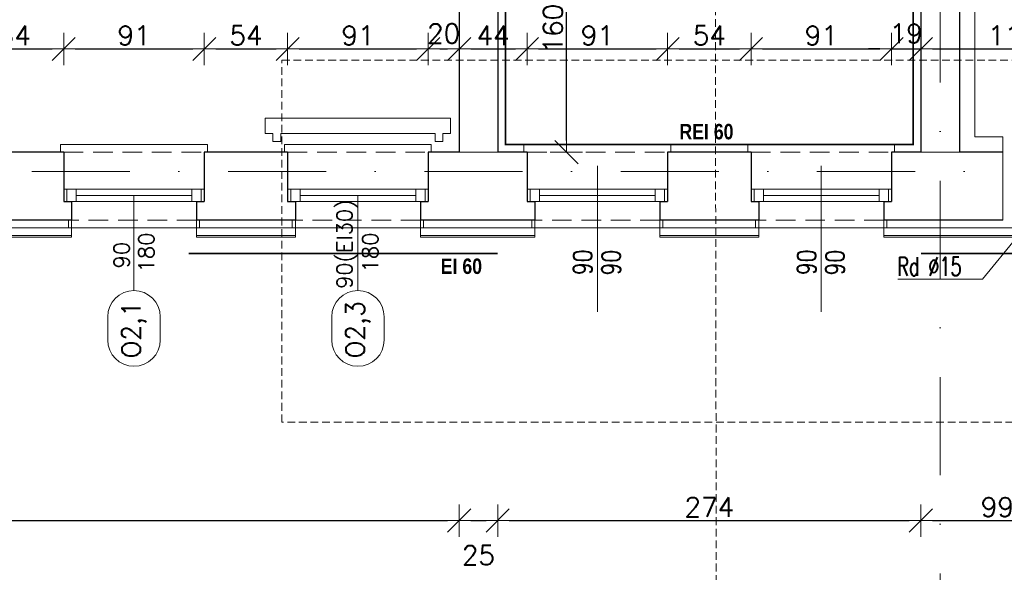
# Model space of a CAD drawing. Header units: millimetres. Extents: x 23192 to 177760, y -399809 to -79279.
# Tile 255 of 256: x 58341 to 58979, y -195861 to -195503. Entities that reach past the tile are written whole.
import ezdxf
from ezdxf.enums import TextEntityAlignment as Align

# ---------------------------------------------------------------- set-up
doc = ezdxf.new("R2010")
doc.units = ezdxf.units.MM
for name, pattern in [('2_3', [1, 0.5, -0.5]), ('CARKOVANA', [7.5, 5, -2.5]), ('DASHDOT', [25.4, 12.7, -6.35, 0, -6.35]), ('HIDDEN', [9.525, 6.35, -3.175])]:
    doc.linetypes.add(name, pattern=pattern)
doc.layers.get('0').update_dxf_attribs({"lineweight": 0})
for name, color, linetype, lineweight in [('! WYPOSAŻENIE', 252, 'Continuous', 5), ('!! 0_ Istn-okna', 6, 'Continuous', 13), ('!! 0_ Istn-sciany', 3, 'Continuous', 30), ('!! 0_ Istn-widok', 1, 'Continuous', 15), ('!! 0_ Opis', 8, 'Continuous', 13), ('!! 0_Istn-cienka', 4, 'Continuous', 9), ('!! 0_Opis_okna', 8, 'Continuous', 15), ('!! 0_Osie', 1, 'DASHDOT', 13), ('!! 1  WYDZIELENIE PPOŻ', 252, 'Continuous', 0), ('!! 1_ tynk zewn  - nowy', 21, 'Continuous', 20), ('!! 2_ remont Ocieplenie', 4, 'ZIGZAG', 5), ('!! wymiary osi', 250, 'Continuous', 9), ('0-osie-liniA', 14, 'DASHDOT', 5), ('0-osie-tx', 66, 'Continuous', 9)]:
    doc.layers.add(name, color=color, linetype=linetype, lineweight=lineweight)
doc.layers.add('!! 0_Istn-grzejniki', color=7, linetype='Continuous', lineweight=0, plot=False)
doc.layers.add('!! 1_Wyburzenia', color=252, linetype='CARKOVANA', lineweight=13, true_color=0x696969)
doc.styles.add('ARCHETYP', font='romans.shx', dxfattribs={"height": 15})
doc.styles.add('STYLE7', font='ARIALNB.TTF')
doc.styles.add('TXT', font='simplex.shx')
doc.linetypes.add('ZIGZAG', pattern='A,0.00254,-5.08,[131,ltypeshp.shx,S=5.08,R=0,X=-5.08,Y=0],-10.16,[131,ltypeshp.shx,S=5.08,R=180,X=5.08,Y=0],-5.08', length=20.32254)
doc.dimstyles.new('DIM50', dxfattribs={"dimscale": 5, "dimtxt": 2.5, "dimasz": 1.5, "dimexe": 0, "dimexo": 0, "dimgap": 0.5, "dimtad": 1, "dimdec": 4, "dimrnd": 0.5, "dimdsep": 46, "dimtxsty": 'TXT', "dimblk1": 'TICK1', "dimblk2": 'TICK1', "dimsah": 1, "dimcen": 0, "dimse1": 1, "dimse2": 1, "dimclrd": 1, "dimclre": 7, "dimclrt": 9, "dimadec": 0, "dimazin": 0, "dimtfac": 1, "dimtdec": 4, "dimtmove": 2, "dimatfit": 3, "dimldrblk": 'TICK1', "dimfxl": 1, "dimtolj": 1, "dimarcsym": 0})

# ---------------------------------------------------------------- blocks, each defined once
blk = doc.blocks.new('BLOK OSI')
at = {"layer": '0-osie-liniA', "ltscale": 5}
for points in [[(50117.21142, -193635.47368), (50117.21142, -195993.9543)], [(48639.33021, -195663.0883), (55424.2848, -195663.0883)]]:
    blk.add_lwpolyline(points, dxfattribs=at)
blk = doc.blocks.new('1_ok-opis')
blk.add_line((0, 111.61), (0, 50))
for points in [[(-17, 128.61), (-17, 143.61)], [(17, 128.61), (17, 143.61)]]:
    blk.add_lwpolyline(points)
for centre, start, end in [((0, 143.61), 0, 180), ((0, 128.61), 180, 0)]:
    blk.add_arc(centre, 17, start, end)
at = {"style": 'ARCHETYP'}
for tag, height, rotation, p in [('NR', 12, 90, (0, 136.9)), ('NR', 12, 270, (0, 136.9)), ('SZEROKOŚĆ', 10, 90, (-8, 78.29)), ('SZEROKOŚĆ', 10, 270, (8, 78.29)), ('WYSOKOŚĆ', 10, 270, (-8, 78.29)), ('WYSOKOŚĆ', 10, 90, (8, 78.29))]:
    blk.add_attdef(tag, text='', height=height, rotation=rotation, dxfattribs=at).set_placement(p, align=Align.MIDDLE)
blk = doc.blocks.new('TICK1')
at = {"color": 2}
blk.add_line((-1, -1), (1, 1), dxfattribs=at)
at = {"color": 0}
for p, q in [((0, -1.4), (0, 1.4)), ((0, 0), (-1, 0))]:
    blk.add_line(p, q, dxfattribs=at)
blk = doc.blocks.new('*D2660')
at = {"layer": '!! wymiary osi', "color": 1, "lineweight": -2, "transparency": 16777216}
blk.add_line((57702.07, -195869.6), (60762.07, -195869.6), dxfattribs=at)
at = {"layer": 'DEFPOINTS', "color": 0, "transparency": 16777216}
for p in [(57694.57, -195657.59), (60769.57, -195657.59), (60769.57, -195869.6)]:
    blk.add_point(p, dxfattribs=at)
at = {"layer": '!! wymiary osi', "color": 1, "lineweight": -2, "transparency": 16777216, "xscale": 7.5, "yscale": 7.5, "zscale": 7.5, "rotation": 180}
blk.add_blockref('TICK1', (57694.57, -195869.6), dxfattribs=at)
at = {"layer": '!! wymiary osi', "color": 1, "lineweight": -2, "transparency": 16777216, "xscale": 7.5, "yscale": 7.5, "zscale": 7.5}
blk.add_blockref('TICK1', (60769.57, -195869.6), dxfattribs=at)
at = {"layer": '!! wymiary osi', "color": 9, "transparency": 16777216, "insert": (59232.07, -195860.85), "char_height": 12.5, "attachment_point": 5, "style": 'TXT'}
blk.add_mtext('\\A1;3075', dxfattribs=at)
blk = doc.blocks.new('*D2663')
at = {"layer": '!! wymiary osi', "color": 1, "lineweight": -2, "transparency": 16777216}
blk.add_line((57757.07, -195827.61), (58618.07, -195827.61), dxfattribs=at)
at = {"layer": 'DEFPOINTS', "color": 0, "transparency": 16777216}
for p in [(57749.57, -195589.13), (58625.57, -195589.13), (58625.57, -195827.61)]:
    blk.add_point(p, dxfattribs=at)
at = {"layer": '!! wymiary osi', "color": 1, "lineweight": -2, "transparency": 16777216, "xscale": 7.5, "yscale": 7.5, "zscale": 7.5, "rotation": 180}
blk.add_blockref('TICK1', (57749.57, -195827.61), dxfattribs=at)
at = {"layer": '!! wymiary osi', "color": 1, "lineweight": -2, "transparency": 16777216, "xscale": 7.5, "yscale": 7.5, "zscale": 7.5}
blk.add_blockref('TICK1', (58625.57, -195827.61), dxfattribs=at)
at = {"layer": '!! wymiary osi', "color": 9, "transparency": 16777216, "insert": (58187.57, -195818.86), "char_height": 12.5, "attachment_point": 5, "style": 'TXT'}
blk.add_mtext('\\A1;876', dxfattribs=at)
blk = doc.blocks.new('*D2664')
at = {"layer": '!! wymiary osi', "color": 1, "lineweight": -2, "transparency": 16777216}
blk.add_line((58633.07, -195827.61), (58643.07, -195827.61), dxfattribs=at)
at = {"layer": 'DEFPOINTS', "color": 0, "transparency": 16777216}
for p in [(58625.57, -195589.13), (58650.57, -195589.13), (58650.57, -195827.61)]:
    blk.add_point(p, dxfattribs=at)
at = {"layer": '!! wymiary osi', "color": 1, "lineweight": -2, "transparency": 16777216, "xscale": 7.5, "yscale": 7.5, "zscale": 7.5, "rotation": 180}
blk.add_blockref('TICK1', (58625.57, -195827.61), dxfattribs=at)
at = {"layer": '!! wymiary osi', "color": 1, "lineweight": -2, "transparency": 16777216, "xscale": 7.5, "yscale": 7.5, "zscale": 7.5}
blk.add_blockref('TICK1', (58650.57, -195827.61), dxfattribs=at)
at = {"layer": '!! wymiary osi', "color": 9, "transparency": 16777216, "insert": (58638.07, -195850.11), "char_height": 12.5, "attachment_point": 5, "style": 'TXT'}
blk.add_mtext('\\A1;25', dxfattribs=at)
blk = doc.blocks.new('*D2665')
at = {"layer": '!! wymiary osi', "color": 1, "lineweight": -2, "transparency": 16777216}
blk.add_line((58658.07, -195827.61), (58917.07, -195827.61), dxfattribs=at)
at = {"layer": 'DEFPOINTS', "color": 0, "transparency": 16777216}
for p in [(58650.57, -195589.13), (58924.57, -195589.13), (58924.57, -195827.61)]:
    blk.add_point(p, dxfattribs=at)
at = {"layer": '!! wymiary osi', "color": 1, "lineweight": -2, "transparency": 16777216, "xscale": 7.5, "yscale": 7.5, "zscale": 7.5, "rotation": 180}
blk.add_blockref('TICK1', (58650.57, -195827.61), dxfattribs=at)
at = {"layer": '!! wymiary osi', "color": 1, "lineweight": -2, "transparency": 16777216, "xscale": 7.5, "yscale": 7.5, "zscale": 7.5}
blk.add_blockref('TICK1', (58924.57, -195827.61), dxfattribs=at)
at = {"layer": '!! wymiary osi', "color": 9, "transparency": 16777216, "insert": (58787.57, -195818.86), "char_height": 12.5, "attachment_point": 5, "style": 'TXT'}
blk.add_mtext('\\A1;274', dxfattribs=at)
blk = doc.blocks.new('*D2666')
at = {"layer": '!! wymiary osi', "color": 1, "lineweight": -2, "transparency": 16777216}
blk.add_line((58932.07, -195827.61), (59016.07, -195827.61), dxfattribs=at)
at = {"layer": 'DEFPOINTS', "color": 0, "transparency": 16777216}
for p in [(58924.57, -195589.13), (59023.57, -195589.13), (59023.57, -195827.61)]:
    blk.add_point(p, dxfattribs=at)
at = {"layer": '!! wymiary osi', "color": 1, "lineweight": -2, "transparency": 16777216, "xscale": 7.5, "yscale": 7.5, "zscale": 7.5, "rotation": 180}
blk.add_blockref('TICK1', (58924.57, -195827.61), dxfattribs=at)
at = {"layer": '!! wymiary osi', "color": 1, "lineweight": -2, "transparency": 16777216, "xscale": 7.5, "yscale": 7.5, "zscale": 7.5}
blk.add_blockref('TICK1', (59023.57, -195827.61), dxfattribs=at)
at = {"layer": '!! wymiary osi', "color": 9, "transparency": 16777216, "insert": (58974.07, -195818.86), "char_height": 12.5, "attachment_point": 5, "style": 'TXT'}
blk.add_mtext('\\A1;99', dxfattribs=at)
blk = doc.blocks.new('*D2678')
at = {"layer": '!! wymiary osi', "color": 1, "lineweight": -2, "transparency": 16777216}
blk.add_line((58313.07, -195522.3), (58362.07, -195522.3), dxfattribs=at)
at = {"layer": 'DEFPOINTS', "color": 0, "transparency": 16777216}
for p in [(58369.57, -195522.3), (58305.57, -195589.13), (58369.57, -195589.13)]:
    blk.add_point(p, dxfattribs=at)
at = {"layer": '!! wymiary osi', "color": 1, "lineweight": -2, "transparency": 16777216, "xscale": 7.5, "yscale": 7.5, "zscale": 7.5, "rotation": 180}
blk.add_blockref('TICK1', (58305.57, -195522.3), dxfattribs=at)
at = {"layer": '!! wymiary osi', "color": 1, "lineweight": -2, "transparency": 16777216, "xscale": 7.5, "yscale": 7.5, "zscale": 7.5}
blk.add_blockref('TICK1', (58369.57, -195522.3), dxfattribs=at)
at = {"layer": '!! wymiary osi', "color": 9, "transparency": 16777216, "insert": (58337.57, -195513.55), "char_height": 12.5, "attachment_point": 5, "style": 'TXT'}
blk.add_mtext('\\A1;64', dxfattribs=at)
blk = doc.blocks.new('*D2679')
at = {"layer": '!! wymiary osi', "color": 1, "lineweight": -2, "transparency": 16777216}
blk.add_line((58377.07, -195522.3), (58453.07, -195522.3), dxfattribs=at)
at = {"layer": 'DEFPOINTS', "color": 0, "transparency": 16777216}
for p in [(58460.57, -195522.3), (58369.57, -195589.13), (58460.57, -195589.13)]:
    blk.add_point(p, dxfattribs=at)
at = {"layer": '!! wymiary osi', "color": 1, "lineweight": -2, "transparency": 16777216, "xscale": 7.5, "yscale": 7.5, "zscale": 7.5, "rotation": 180}
blk.add_blockref('TICK1', (58369.57, -195522.3), dxfattribs=at)
at = {"layer": '!! wymiary osi', "color": 1, "lineweight": -2, "transparency": 16777216, "xscale": 7.5, "yscale": 7.5, "zscale": 7.5}
blk.add_blockref('TICK1', (58460.57, -195522.3), dxfattribs=at)
at = {"layer": '!! wymiary osi', "color": 9, "transparency": 16777216, "insert": (58415.07, -195513.55), "char_height": 12.5, "attachment_point": 5, "style": 'TXT'}
blk.add_mtext('\\A1;91', dxfattribs=at)
blk = doc.blocks.new('*D2680')
at = {"layer": '!! wymiary osi', "color": 1, "lineweight": -2, "transparency": 16777216}
blk.add_line((58468.07, -195522.3), (58507.07, -195522.3), dxfattribs=at)
at = {"layer": 'DEFPOINTS', "color": 0, "transparency": 16777216}
for p in [(58514.57, -195522.3), (58460.57, -195589.13), (58514.57, -195589.13)]:
    blk.add_point(p, dxfattribs=at)
at = {"layer": '!! wymiary osi', "color": 1, "lineweight": -2, "transparency": 16777216, "xscale": 7.5, "yscale": 7.5, "zscale": 7.5, "rotation": 180}
blk.add_blockref('TICK1', (58460.57, -195522.3), dxfattribs=at)
at = {"layer": '!! wymiary osi', "color": 1, "lineweight": -2, "transparency": 16777216, "xscale": 7.5, "yscale": 7.5, "zscale": 7.5}
blk.add_blockref('TICK1', (58514.57, -195522.3), dxfattribs=at)
at = {"layer": '!! wymiary osi', "color": 9, "transparency": 16777216, "insert": (58487.57, -195513.55), "char_height": 12.5, "attachment_point": 5, "style": 'TXT'}
blk.add_mtext('\\A1;54', dxfattribs=at)
blk = doc.blocks.new('*D2681')
at = {"layer": '!! wymiary osi', "color": 1, "lineweight": -2, "transparency": 16777216}
blk.add_line((58522.07, -195522.3), (58598.07, -195522.3), dxfattribs=at)
at = {"layer": 'DEFPOINTS', "color": 0, "transparency": 16777216}
for p in [(58605.57, -195522.3), (58514.57, -195589.13), (58605.57, -195589.13)]:
    blk.add_point(p, dxfattribs=at)
at = {"layer": '!! wymiary osi', "color": 1, "lineweight": -2, "transparency": 16777216, "xscale": 7.5, "yscale": 7.5, "zscale": 7.5, "rotation": 180}
blk.add_blockref('TICK1', (58514.57, -195522.3), dxfattribs=at)
at = {"layer": '!! wymiary osi', "color": 1, "lineweight": -2, "transparency": 16777216, "xscale": 7.5, "yscale": 7.5, "zscale": 7.5}
blk.add_blockref('TICK1', (58605.57, -195522.3), dxfattribs=at)
at = {"layer": '!! wymiary osi', "color": 9, "transparency": 16777216, "insert": (58560.07, -195513.55), "char_height": 12.5, "attachment_point": 5, "style": 'TXT'}
blk.add_mtext('\\A1;91', dxfattribs=at)
blk = doc.blocks.new('*D2682')
at = {"layer": '!! wymiary osi', "color": 1, "lineweight": -2, "transparency": 16777216}
blk.add_line((58613.07, -195522.3), (58618.07, -195522.3), dxfattribs=at)
at = {"layer": 'DEFPOINTS', "color": 0, "transparency": 16777216}
for p in [(58625.57, -195522.3), (58605.57, -195589.13), (58625.57, -195589.13)]:
    blk.add_point(p, dxfattribs=at)
at = {"layer": '!! wymiary osi', "color": 1, "lineweight": -2, "transparency": 16777216, "xscale": 7.5, "yscale": 7.5, "zscale": 7.5, "rotation": 180}
blk.add_blockref('TICK1', (58605.57, -195522.3), dxfattribs=at)
at = {"layer": '!! wymiary osi', "color": 1, "lineweight": -2, "transparency": 16777216, "xscale": 7.5, "yscale": 7.5, "zscale": 7.5}
blk.add_blockref('TICK1', (58625.57, -195522.3), dxfattribs=at)
at = {"layer": '!! wymiary osi', "color": 9, "transparency": 16777216, "insert": (58615.57, -195512.3), "char_height": 12.5, "attachment_point": 5, "style": 'TXT'}
blk.add_mtext('\\A1;20', dxfattribs=at)
blk = doc.blocks.new('*D2683')
at = {"layer": '!! wymiary osi', "color": 1, "lineweight": -2, "transparency": 16777216}
blk.add_line((58633.07, -195522.3), (58662.07, -195522.3), dxfattribs=at)
at = {"layer": 'DEFPOINTS', "color": 0, "transparency": 16777216}
for p in [(58669.57, -195522.3), (58625.57, -195589.13), (58669.57, -195589.13)]:
    blk.add_point(p, dxfattribs=at)
at = {"layer": '!! wymiary osi', "color": 1, "lineweight": -2, "transparency": 16777216, "xscale": 7.5, "yscale": 7.5, "zscale": 7.5, "rotation": 180}
blk.add_blockref('TICK1', (58625.57, -195522.3), dxfattribs=at)
at = {"layer": '!! wymiary osi', "color": 1, "lineweight": -2, "transparency": 16777216, "xscale": 7.5, "yscale": 7.5, "zscale": 7.5}
blk.add_blockref('TICK1', (58669.57, -195522.3), dxfattribs=at)
at = {"layer": '!! wymiary osi', "color": 9, "transparency": 16777216, "insert": (58647.57, -195513.55), "char_height": 12.5, "attachment_point": 5, "style": 'TXT'}
blk.add_mtext('\\A1;44', dxfattribs=at)
blk = doc.blocks.new('*D2684')
at = {"layer": '!! wymiary osi', "color": 1, "lineweight": -2, "transparency": 16777216}
blk.add_line((58677.07, -195522.3), (58753.07, -195522.3), dxfattribs=at)
at = {"layer": 'DEFPOINTS', "color": 0, "transparency": 16777216}
for p in [(58760.57, -195522.3), (58669.57, -195589.13), (58760.57, -195589.13)]:
    blk.add_point(p, dxfattribs=at)
at = {"layer": '!! wymiary osi', "color": 1, "lineweight": -2, "transparency": 16777216, "xscale": 7.5, "yscale": 7.5, "zscale": 7.5, "rotation": 180}
blk.add_blockref('TICK1', (58669.57, -195522.3), dxfattribs=at)
at = {"layer": '!! wymiary osi', "color": 1, "lineweight": -2, "transparency": 16777216, "xscale": 7.5, "yscale": 7.5, "zscale": 7.5}
blk.add_blockref('TICK1', (58760.57, -195522.3), dxfattribs=at)
at = {"layer": '!! wymiary osi', "color": 9, "transparency": 16777216, "insert": (58715.07, -195513.55), "char_height": 12.5, "attachment_point": 5, "style": 'TXT'}
blk.add_mtext('\\A1;91', dxfattribs=at)
blk = doc.blocks.new('*D2685')
at = {"layer": '!! wymiary osi', "color": 1, "lineweight": -2, "transparency": 16777216}
blk.add_line((58768.07, -195522.3), (58807.07, -195522.3), dxfattribs=at)
at = {"layer": 'DEFPOINTS', "color": 0, "transparency": 16777216}
for p in [(58814.57, -195522.3), (58760.57, -195589.13), (58814.57, -195589.13)]:
    blk.add_point(p, dxfattribs=at)
at = {"layer": '!! wymiary osi', "color": 1, "lineweight": -2, "transparency": 16777216, "xscale": 7.5, "yscale": 7.5, "zscale": 7.5, "rotation": 180}
blk.add_blockref('TICK1', (58760.57, -195522.3), dxfattribs=at)
at = {"layer": '!! wymiary osi', "color": 1, "lineweight": -2, "transparency": 16777216, "xscale": 7.5, "yscale": 7.5, "zscale": 7.5}
blk.add_blockref('TICK1', (58814.57, -195522.3), dxfattribs=at)
at = {"layer": '!! wymiary osi', "color": 9, "transparency": 16777216, "insert": (58787.57, -195513.55), "char_height": 12.5, "attachment_point": 5, "style": 'TXT'}
blk.add_mtext('\\A1;54', dxfattribs=at)
blk = doc.blocks.new('*D2686')
at = {"layer": '!! wymiary osi', "color": 1, "lineweight": -2, "transparency": 16777216}
blk.add_line((58822.07, -195522.3), (58898.07, -195522.3), dxfattribs=at)
at = {"layer": 'DEFPOINTS', "color": 0, "transparency": 16777216}
for p in [(58905.57, -195522.3), (58814.57, -195589.13), (58905.57, -195589.13)]:
    blk.add_point(p, dxfattribs=at)
at = {"layer": '!! wymiary osi', "color": 1, "lineweight": -2, "transparency": 16777216, "xscale": 7.5, "yscale": 7.5, "zscale": 7.5, "rotation": 180}
blk.add_blockref('TICK1', (58814.57, -195522.3), dxfattribs=at)
at = {"layer": '!! wymiary osi', "color": 1, "lineweight": -2, "transparency": 16777216, "xscale": 7.5, "yscale": 7.5, "zscale": 7.5}
blk.add_blockref('TICK1', (58905.57, -195522.3), dxfattribs=at)
at = {"layer": '!! wymiary osi', "color": 9, "transparency": 16777216, "insert": (58860.07, -195513.55), "char_height": 12.5, "attachment_point": 5, "style": 'TXT'}
blk.add_mtext('\\A1;91', dxfattribs=at)
blk = doc.blocks.new('*D2687')
at = {"layer": '!! wymiary osi', "color": 1, "lineweight": -2, "transparency": 16777216}
for p, q in [((58898.07, -195522.3), (58890.57, -195522.3)), ((58905.57, -195522.3), (58924.57, -195522.3)), ((58932.07, -195522.3), (58939.57, -195522.3))]:
    blk.add_line(p, q, dxfattribs=at)
at = {"layer": 'DEFPOINTS', "color": 0, "transparency": 16777216}
for p in [(58924.57, -195522.3), (58905.57, -195589.13), (58924.57, -195589.13)]:
    blk.add_point(p, dxfattribs=at)
at = {"layer": '!! wymiary osi', "color": 1, "lineweight": -2, "transparency": 16777216, "xscale": 7.5, "yscale": 7.5, "zscale": 7.5}
blk.add_blockref('TICK1', (58905.57, -195522.3), dxfattribs=at)
at = {"layer": '!! wymiary osi', "color": 1, "lineweight": -2, "transparency": 16777216, "xscale": 7.5, "yscale": 7.5, "zscale": 7.5, "rotation": 180}
blk.add_blockref('TICK1', (58924.57, -195522.3), dxfattribs=at)
at = {"layer": '!! wymiary osi', "color": 9, "transparency": 16777216, "insert": (58915.07, -195512.3), "char_height": 12.5, "attachment_point": 5, "style": 'TXT'}
blk.add_mtext('\\A1;19', dxfattribs=at)
blk = doc.blocks.new('*D2688')
at = {"layer": '!! wymiary osi', "color": 1, "lineweight": -2, "transparency": 16777216}
blk.add_line((58932.07, -195522.3), (59036.07, -195522.3), dxfattribs=at)
at = {"layer": 'DEFPOINTS', "color": 0, "transparency": 16777216}
for p in [(59043.57, -195522.3), (58924.57, -195589.13), (59043.57, -195589.13)]:
    blk.add_point(p, dxfattribs=at)
at = {"layer": '!! wymiary osi', "color": 1, "lineweight": -2, "transparency": 16777216, "xscale": 7.5, "yscale": 7.5, "zscale": 7.5, "rotation": 180}
blk.add_blockref('TICK1', (58924.57, -195522.3), dxfattribs=at)
at = {"layer": '!! wymiary osi', "color": 1, "lineweight": -2, "transparency": 16777216, "xscale": 7.5, "yscale": 7.5, "zscale": 7.5}
blk.add_blockref('TICK1', (59043.57, -195522.3), dxfattribs=at)
at = {"layer": '!! wymiary osi', "color": 9, "transparency": 16777216, "insert": (58984.07, -195513.55), "char_height": 12.5, "attachment_point": 5, "style": 'TXT'}
blk.add_mtext('\\A1;119', dxfattribs=at)
blk = doc.blocks.new('*D3986')
at = {"layer": '!! 1  WYDZIELENIE PPOŻ', "color": 1, "lineweight": -2, "transparency": 16777216}
blk.add_line((58695.07, -195581.63), (58695.07, -195436.63), dxfattribs=at)
at = {"layer": 'DEFPOINTS', "color": 0, "transparency": 16777216}
for p in [(58650.57, -195429.13), (58695.07, -195429.13), (58650.57, -195589.13)]:
    blk.add_point(p, dxfattribs=at)
at = {"layer": '!! 1  WYDZIELENIE PPOŻ', "color": 1, "lineweight": -2, "transparency": 16777216, "xscale": 7.5, "yscale": 7.5, "zscale": 7.5}
for p, rotation in [((58695.07, -195429.13), 90), ((58695.07, -195589.13), 270)]:
    blk.add_blockref('TICK1', p, dxfattribs=dict(at, rotation=rotation))
at = {"layer": '!! 1  WYDZIELENIE PPOŻ', "color": 9, "transparency": 16777216, "insert": (58686.32, -195509.13), "char_height": 12.5, "attachment_point": 5, "rotation": 90, "style": 'TXT'}
blk.add_mtext('\\A1;160', dxfattribs=at)
blk = doc.blocks.new('oznaczenie przekroi')
at = {"layer": '!! 1_Wyburzenia'}
blk.add_lwpolyline([(86031.8, -195890.51), (86028.17, -193635.96)], dxfattribs=at)

msp = doc.modelspace()

# ---------------------------------------------------------------- linework, layer by layer
at = {"layer": '!! 0_ Istn-okna'}
for points in [[(58369.56735, -195613.12813), (58460.56735, -195613.12813)], [(58514.56735, -195613.12813), (58605.56735, -195613.12813)], [(58669.56735, -195613.12813), (58760.56735, -195613.12813)], [(58814.56735, -195613.12813), (58905.56735, -195613.12813)], [(58369.56735, -195621.12813), (58460.56735, -195621.12813)], [(58377.56735, -195617.12813), (58452.56735, -195617.12813)], [(58514.56735, -195621.12813), (58605.56735, -195621.12813)], [(58522.56735, -195617.12813), (58597.56735, -195617.12813)], [(58669.56735, -195621.12813), (58760.56735, -195621.12813)], [(58677.56735, -195617.12813), (58752.56735, -195617.12813)], [(58814.56735, -195621.12813), (58905.56735, -195621.12813)], [(58822.56735, -195617.12813), (58897.56735, -195617.12813)]]:
    msp.add_lwpolyline(points, dxfattribs=at)
for points in [[(58371.56735, -195621.12813), (58377.56735, -195621.12813), (58377.56735, -195613.12813), (58371.56735, -195613.12813)], [(58452.56735, -195621.12813), (58458.56735, -195621.12813), (58458.56735, -195613.12813), (58452.56735, -195613.12813)], [(58516.56735, -195621.12813), (58522.56735, -195621.12813), (58522.56735, -195613.12813), (58516.56735, -195613.12813)], [(58597.56735, -195621.12813), (58603.56735, -195621.12813), (58603.56735, -195613.12813), (58597.56735, -195613.12813)], [(58671.56735, -195621.12813), (58677.56735, -195621.12813), (58677.56735, -195613.12813), (58671.56735, -195613.12813)], [(58752.56735, -195621.12813), (58758.56735, -195621.12813), (58758.56735, -195613.12813), (58752.56735, -195613.12813)], [(58816.56735, -195621.12813), (58822.56735, -195621.12813), (58822.56735, -195613.12813), (58816.56735, -195613.12813)], [(58897.56735, -195621.12813), (58903.56735, -195621.12813), (58903.56735, -195613.12813), (58897.56735, -195613.12813)]]:
    msp.add_lwpolyline(points, close=True, dxfattribs=at)
at = {"layer": '!! 0_ Istn-sciany'}
for p, q in [((58924.56735, -194813.12813), (58924.56735, -195589.12813)), ((58949.56735, -194825.12813), (58949.56735, -195589.12813)), ((58650.56735, -194928.12813), (58650.56735, -195589.12813)), ((58625.56735, -194953.12813), (58625.56735, -195589.12813))]:
    msp.add_line(p, q, dxfattribs=at)
for points in [[(58369.56735, -195589.12813), (58305.56735, -195589.12813)], [(58369.56735, -195589.12813), (58369.56735, -195621.12813)], [(58514.56735, -195589.12813), (58460.56735, -195589.12813)], [(58460.56735, -195589.12813), (58460.56735, -195621.12813)], [(58514.56735, -195589.12813), (58514.56735, -195621.12813)], [(58625.56735, -195589.12813), (58605.56735, -195589.12813)], [(58605.56735, -195589.12813), (58605.56735, -195621.12813)], [(58669.56735, -195589.12813), (58650.56735, -195589.12813)], [(58669.56735, -195589.12813), (58669.56735, -195621.12813)], [(58814.56735, -195589.12813), (58760.56735, -195589.12813)], [(58760.56735, -195589.12813), (58760.56735, -195621.12813)], [(58814.56735, -195589.12813), (58814.56735, -195621.12813)], [(58924.56735, -195589.12813), (58905.56735, -195589.12813)], [(58905.56735, -195589.12813), (58905.56735, -195621.12813)], [(58977.56735, -195589.12813), (58949.56735, -195589.12813)], [(58369.56735, -195621.12813), (58374.56735, -195621.12813)], [(58374.56735, -195621.12813), (58374.56735, -195633.12813)], [(58455.56735, -195621.12813), (58460.56735, -195621.12813)], [(58455.56735, -195621.12813), (58455.56735, -195633.12813)], [(58514.56735, -195621.12813), (58519.56735, -195621.12813)], [(58519.56735, -195621.12813), (58519.56735, -195633.12813)], [(58600.56735, -195621.12813), (58605.56735, -195621.12813)], [(58600.56735, -195621.12813), (58600.56735, -195633.12813)], [(58669.56735, -195621.12813), (58674.56735, -195621.12813)], [(58674.56735, -195621.12813), (58674.56735, -195633.12813)], [(58755.56735, -195621.12813), (58760.56735, -195621.12813)], [(58755.56735, -195621.12813), (58755.56735, -195633.12813)], [(58814.56735, -195621.12813), (58819.56735, -195621.12813)], [(58819.56735, -195621.12813), (58819.56735, -195633.12813)], [(58900.56735, -195621.12813), (58905.56735, -195621.12813)], [(58900.56735, -195621.12813), (58900.56735, -195633.12813)], [(58374.56735, -195633.12813), (58300.56735, -195633.12813)], [(58519.56735, -195633.12813), (58455.56735, -195633.12813)], [(58674.56735, -195633.12813), (58600.56735, -195633.12813)], [(58819.56735, -195633.12813), (58755.56735, -195633.12813)], [(58977.56735, -195633.12813), (58900.56735, -195633.12813)]]:
    msp.add_lwpolyline(points, dxfattribs=at)
at = {"layer": '!! 0_ Istn-widok'}
msp.add_line((58977.56735, -195579.12813), (58977.56735, -195633.12813), dxfattribs=at)
for points in [[(58959.56735, -194835.12813), (58959.56735, -195579.12813)], [(58367.56735, -195584.12813), (58462.56735, -195584.12813)], [(58367.56735, -195589.12813), (58367.56735, -195584.12813)], [(58462.56735, -195589.12813), (58462.56735, -195584.12813)], [(58512.56735, -195584.12813), (58607.56735, -195584.12813)], [(58512.56735, -195589.12813), (58512.56735, -195584.12813)], [(58607.56735, -195589.12813), (58607.56735, -195584.12813)], [(58667.56735, -195584.12813), (58762.56735, -195584.12813)], [(58667.56735, -195589.12813), (58667.56735, -195584.12813)], [(58762.56735, -195589.12813), (58762.56735, -195584.12813)], [(58812.56735, -195584.12813), (58907.56735, -195584.12813)], [(58812.56735, -195589.12813), (58812.56735, -195584.12813)], [(58907.56735, -195589.12813), (58907.56735, -195584.12813)], [(58977.56735, -195579.12813), (58959.56735, -195579.12813)], [(58625.56735, -195589.12813), (58650.56735, -195589.12813)], [(58372.56735, -195633.12813), (58372.56735, -195638.12813)], [(58457.56735, -195633.12813), (58457.56735, -195638.12813)], [(58517.56735, -195633.12813), (58517.56735, -195638.12813)], [(58602.56735, -195633.12813), (58602.56735, -195638.12813)], [(58672.56735, -195633.12813), (58672.56735, -195638.12813)], [(58757.56735, -195633.12813), (58757.56735, -195638.12813)], [(58817.56735, -195633.12813), (58817.56735, -195638.12813)], [(58902.56735, -195633.12813), (58902.56735, -195638.12813)], [(58457.56735, -195638.12813), (58372.56735, -195638.12813)], [(58602.56735, -195638.12813), (58517.56735, -195638.12813)], [(58757.56735, -195638.12813), (58672.56735, -195638.12813)], [(58902.56735, -195638.12813), (58817.56735, -195638.12813)]]:
    msp.add_lwpolyline(points, dxfattribs=at)
at = {"layer": '!! 0_ Opis', "color": 8}
for points in [[(58715.06735, -195597.96925), (58715.06735, -195692.55445)], [(58860.06735, -195597.96925), (58860.06735, -195692.55445)]]:
    msp.add_lwpolyline(points, dxfattribs=at)
at = {"layer": '!! 0_ Opis'}
for points in [[(58964.43015, -195671.26533), (58987.06735, -195643.62813)], [(58964.43015, -195671.26533), (58909.54482, -195671.26533)]]:
    msp.add_lwpolyline(points, dxfattribs=at)
at = {"layer": '!! 0_Istn-cienka', "linetype": 'HIDDEN', "ltscale": 2}
for points in [[(58369.56735, -195589.12813), (58460.56735, -195589.12813)], [(58514.56735, -195589.12813), (58605.56735, -195589.12813)], [(58669.56735, -195589.12813), (58760.56735, -195589.12813)], [(58814.56735, -195589.12813), (58905.56735, -195589.12813)], [(58455.56735, -195633.12813), (58374.56735, -195633.12813)], [(58600.56735, -195633.12813), (58519.56735, -195633.12813)], [(58755.56735, -195633.12813), (58674.56735, -195633.12813)], [(58900.56735, -195633.12813), (58819.56735, -195633.12813)]]:
    msp.add_lwpolyline(points, dxfattribs=at)
at = {"layer": '!! 0_Istn-grzejniki'}
msp.add_lwpolyline([(58505.06735, -195582.12813), (58505.06735, -195577.12813), (58500.06735, -195577.12813), (58500.06735, -195567.12813), (58620.06735, -195567.12813), (58620.06735, -195577.12813), (58615.06735, -195577.12813), (58615.06735, -195582.12813), (58610.06735, -195582.12813), (58610.06735, -195577.12813), (58510.06735, -195577.12813), (58510.06735, -195582.12813)], close=True, dxfattribs=at)
at = {"layer": '!! 1  WYDZIELENIE PPOŻ', "color": 20, "linetype": '2_3', "ltscale": 10, "true_color": 0xf65c09, "const_width": 1}
msp.add_lwpolyline([(58655.56735, -194958.12813), (58919.56735, -194958.12813), (58919.56735, -195584.12813), (58655.56735, -195584.12813)], close=True, dxfattribs=at)
for points in [[(58650.56735, -195654.71622), (58450.56735, -195654.71622)], [(58924.56735, -195654.71622), (59124.56735, -195654.71622)]]:
    msp.add_lwpolyline(points, dxfattribs=at)
at = {"layer": '!! 1_ tynk zewn  - nowy'}
for points in [[(58374.56735, -195644.12813), (58374.56735, -195633.12813)], [(58455.56735, -195644.12813), (58455.56735, -195633.12813)], [(58519.56735, -195644.12813), (58519.56735, -195633.12813)], [(58600.56735, -195644.12813), (58600.56735, -195633.12813)], [(58674.56735, -195644.12813), (58674.56735, -195633.12813)], [(58755.56735, -195644.12813), (58755.56735, -195633.12813)], [(58819.56735, -195644.12813), (58819.56735, -195633.12813)], [(58900.56735, -195644.12813), (58900.56735, -195633.12813)], [(58374.56735, -195643.12813), (58300.56735, -195643.12813)], [(58374.56735, -195644.12813), (58300.56735, -195644.12813)], [(58519.56735, -195643.12813), (58455.56735, -195643.12813)], [(58519.56735, -195644.12813), (58455.56735, -195644.12813)], [(58674.56735, -195643.12813), (58600.56735, -195643.12813)], [(58674.56735, -195644.12813), (58600.56735, -195644.12813)], [(58819.56735, -195643.12813), (58755.56735, -195643.12813)], [(58819.56735, -195644.12813), (58755.56735, -195644.12813)], [(59048.56735, -195643.12813), (58900.56735, -195643.12813)], [(59048.56735, -195644.12813), (58900.56735, -195644.12813)]]:
    msp.add_lwpolyline(points, dxfattribs=at)
at = {"layer": '!! 1_Wyburzenia'}
msp.add_lwpolyline([(58510.88839, -195529.59437), (59246.90522, -195529.59437), (59246.90522, -195763.99056), (58510.88839, -195763.99056)], close=True, dxfattribs=at)
at = {"layer": '!! 2_ remont Ocieplenie', "linetype": 'ZIGZAG', "ltscale": 0.75}
for points in [[(58374.56735, -195638.12813), (58300.56735, -195638.12813)], [(58519.56735, -195638.12813), (58455.56735, -195638.12813)], [(58674.56735, -195638.12813), (58600.56735, -195638.12813)], [(58819.56735, -195638.12813), (58755.56735, -195638.12813)], [(59048.56735, -195638.12813), (58900.56735, -195638.12813)]]:
    msp.add_lwpolyline(points, dxfattribs=at)
at = {"layer": '0-osie-tx'}
msp.add_lwpolyline([(58949.56735, -195589.12813), (58924.56735, -195589.12813)], dxfattribs=at)

# ---------------------------------------------------------------- block references
at = {"layer": '!! 0_Opis_okna'}
ref = msp.add_blockref('1_ok-opis', (58415.06735, -195567.12813), dxfattribs=dict(at, rotation=180))
ref.add_attrib('SZEROKOŚĆ', '90', dxfattribs={"layer": '0', "height": 10, "rotation": 90, "style": 'ARCHETYP'}).set_placement((58407.06735, -195655.84854), align=Align.MIDDLE)
ref.add_attrib('WYSOKOŚĆ', '180', dxfattribs={"layer": '0', "height": 10, "rotation": 90, "style": 'ARCHETYP'}).set_placement((58423.06735, -195654.07509), align=Align.MIDDLE)
ref.add_attrib('NR', 'O2,1', dxfattribs={"layer": '0', "height": 12, "rotation": 90, "style": 'ARCHETYP'}).set_placement((58415.06735, -195704.02958), align=Align.MIDDLE)
ref = msp.add_blockref('1_ok-opis', (58560.06735, -195567.12813), dxfattribs=dict(at, rotation=180))
ref.add_attrib('SZEROKOŚĆ', '90(EI30)', dxfattribs={"layer": '0', "height": 10, "rotation": 90, "style": 'ARCHETYP'}).set_placement((58552.06735, -195648.70672), align=Align.MIDDLE)
ref.add_attrib('WYSOKOŚĆ', '180', dxfattribs={"layer": '0', "height": 10, "rotation": 90, "style": 'ARCHETYP'}).set_placement((58568.06735, -195654.07509), align=Align.MIDDLE)
ref.add_attrib('NR', 'O2,3', dxfattribs={"layer": '0', "height": 12, "rotation": 90, "style": 'ARCHETYP'}).set_placement((58560.06735, -195704.02958), align=Align.MIDDLE)
at = {"layer": '!! 0_Osie'}
msp.add_blockref('BLOK OSI', (8819.85593, 61.46017), dxfattribs=at)
at = {"layer": '!! 1_Wyburzenia'}
msp.add_blockref('oznaczenie przekroi', (-27239.68678, 0), dxfattribs=at)

# ---------------------------------------------------------------- texts
at = {"layer": '! WYPOSAŻENIE', "color": 20, "true_color": 0xf65c09, "char_height": 10, "attachment_point": 1, "style": 'STYLE7'}
for s, insert in [('REI 60', (58768.19524, -195570.82932)), ('EI 60', (58613.66833, -195657.97639))]:
    msp.add_mtext_dynamic_manual_height_columns(s, width=58.1261145, gutter_width=75, heights=[0], dxfattribs=dict(at, insert=insert))
at = {"layer": '!! 0_ Opis', "color": 8, "style": 'ARCHETYP', "width": 0.8}
for p in [(58711.60394, -195668.60504), (58729.97232, -195668.82248), (58856.60394, -195668.60504), (58874.97232, -195668.82248)]:
    msp.add_text('90', height=12, rotation=90, dxfattribs=at).set_placement(p)
at = {"layer": '!! 0_ Opis', "style": 'ARCHETYP', "width": 0.7}
msp.add_text('Rd %%C15', height=12, rotation=359.99999996, dxfattribs=at).set_placement((58909.1845, -195669.09194))

# ---------------------------------------------------------------- dimensions: what is measured, and where the dimension line sits
at = {"layer": '!! 1  WYDZIELENIE PPOŻ'}
dim = msp.add_linear_dim(base=(58695.06642, -195429.12813), p1=(58650.56735, -195589.12813), p2=(58650.56735, -195429.12813), angle=90, dimstyle='DIM50', dxfattribs=at)
dim.commit()
dim.dimension.update_dxf_attribs({"geometry": '*D3986', "text_midpoint": (58686.31642, -195509.12813)})
at = {"layer": '!! wymiary osi'}
for base, p1, p2, picture, middle in [((58369.56735, -195522.2998), (58305.56735, -195589.12813), (58369.56735, -195589.12813), '*D2678', (58337.56735, -195513.5498)), ((58460.56735, -195522.2998), (58369.56735, -195589.12813), (58460.56735, -195589.12813), '*D2679', (58415.06735, -195513.5498)), ((58514.56735, -195522.2998), (58460.56735, -195589.12813), (58514.56735, -195589.12813), '*D2680', (58487.56735, -195513.5498)), ((58605.56735, -195522.2998), (58514.56735, -195589.12813), (58605.56735, -195589.12813), '*D2681', (58560.06735, -195513.5498)), ((58625.56735, -195522.2998), (58605.56735, -195589.12813), (58625.56735, -195589.12813), '*D2682', (58615.56735, -195512.2998)), ((58669.56735, -195522.2998), (58625.56735, -195589.12813), (58669.56735, -195589.12813), '*D2683', (58647.56735, -195513.5498)), ((58760.56735, -195522.2998), (58669.56735, -195589.12813), (58760.56735, -195589.12813), '*D2684', (58715.06735, -195513.5498)), ((58814.56735, -195522.2998), (58760.56735, -195589.12813), (58814.56735, -195589.12813), '*D2685', (58787.56735, -195513.5498)), ((58905.56735, -195522.2998), (58814.56735, -195589.12813), (58905.56735, -195589.12813), '*D2686', (58860.06735, -195513.5498)), ((58924.56735, -195522.2998), (58905.56735, -195589.12813), (58924.56735, -195589.12813), '*D2687', (58915.06735, -195512.2998)), ((59043.56735, -195522.2998), (58924.56735, -195589.12813), (59043.56735, -195589.12813), '*D2688', (58984.06735, -195513.5498)), ((58625.56735, -195827.61399), (57749.56735, -195589.12813), (58625.56735, -195589.12813), '*D2663', (58187.56735, -195818.86399)), ((58650.56735, -195827.61399), (58625.56735, -195589.12813), (58650.56735, -195589.12813), '*D2664', (58638.06735, -195850.11399)), ((58924.56735, -195827.61399), (58650.56735, -195589.12813), (58924.56735, -195589.12813), '*D2665', (58787.56735, -195818.86399)), ((59023.56735, -195827.61399), (58924.56735, -195589.12813), (59023.56735, -195589.12813), '*D2666', (58974.06735, -195818.86399)), ((60769.56735, -195869.60485), (57694.56735, -195657.58663), (60769.56735, -195657.58663), '*D2660', (59232.06735, -195860.85485))]:
    dim = msp.add_linear_dim(base=base, p1=p1, p2=p2, dimstyle='DIM50', dxfattribs=at)
    dim.commit()
    dim.dimension.update_dxf_attribs({"geometry": picture, "text_midpoint": middle})

doc.saveas('drawing.dxf')
